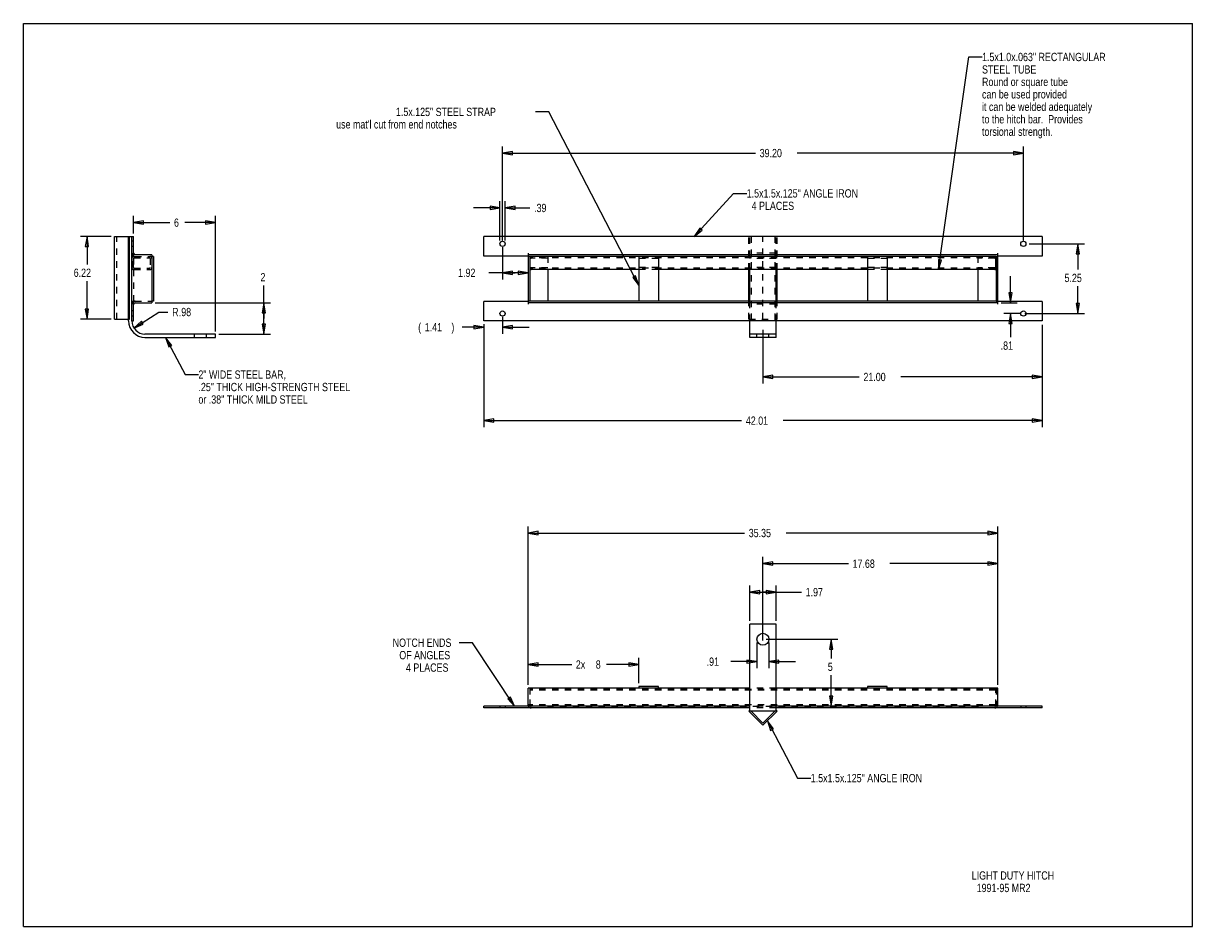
# Model space of a CAD drawing. Extents: x 0 to 22, y 0 to 17.
import ezdxf

# ---------------------------------------------------------------- set-up
doc = ezdxf.new("R2010")
doc.units = 0
doc.header["$LTSCALE"] = 1.21
doc.header["$MEASUREMENT"] = 0
doc.linetypes.add('HIDDEN', pattern=[0.2, 0.1, -0.1])
doc.layers.get('0').update_dxf_attribs({"linetype": 'CONTINUOUS'})
doc.layers.add('DEFAULT_2', color=8, linetype='HIDDEN')
doc.layers.add('DIMENSIONS', color=7, linetype='CONTINUOUS')
doc.styles.get("Standard").update_dxf_attribs({"font": 'txt', "width": 0.8})
doc.dimstyles.new('DIMSTYLE_1', dxfattribs={"dimtxt": 0.15625, "dimasz": 0.1875, "dimexe": 0.18, "dimexo": 0.0625, "dimgap": 0.09, "dimtad": 0, "dimtih": 1, "dimtoh": 1, "dimlfac": 4, "dimzin": 4, "dimtxsty": 'STANDARD', "dimcen": 0.09, "dimazin": 3, "dimtfac": 1, "dimtofl": 0, "dimtmove": 0, "dimatfit": 3, "dimtolj": 1, "dimtzin": 4})
doc.dimstyles.new('DIMSTYLE_2', dxfattribs={"dimtxt": 0.15625, "dimasz": 0.1875, "dimexe": 0.18, "dimexo": 0.0625, "dimgap": 0.09, "dimtad": 0, "dimtih": 1, "dimtoh": 1, "dimdec": 0, "dimlfac": 4, "dimzin": 4, "dimtxsty": 'STANDARD', "dimcen": 0.09, "dimazin": 3, "dimtfac": 1, "dimtdec": 0, "dimtofl": 0, "dimtmove": 0, "dimatfit": 3, "dimtolj": 1, "dimtzin": 4})
doc.dimstyles.new('DIMSTYLE_3', dxfattribs={"dimtxt": 0.15625, "dimasz": 0.1875, "dimexe": 0.18, "dimexo": 0.0625, "dimgap": 0.09, "dimtad": 0, "dimtih": 1, "dimtoh": 1, "dimlfac": 4, "dimzin": 4, "dimtxsty": 'STANDARD', "dimcen": 0.09, "dimazin": 3, "dimtfac": 1, "dimtofl": 0, "dimtmove": 0, "dimatfit": 3, "dimtolj": 1, "dimtzin": 4})

# ---------------------------------------------------------------- blocks, each defined once
blk = doc.blocks.new('*D0')
at = {"layer": 'DIMENSIONS', "color": 2, "linetype": 'CONTINUOUS'}
for p, q in [((9.016, 12.914), (9.016, 14.684)), ((9.016, 14.559), (13.776, 14.559)), ((18.816, 14.559), (14.557, 14.559)), ((18.816, 12.914), (18.816, 14.684))]:
    blk.add_line(p, q, dxfattribs=at)
for points in [[(9.204, 14.59), (9.016, 14.559), (9.204, 14.527), (9.204, 14.59)], [(18.628, 14.527), (18.816, 14.559), (18.628, 14.59), (18.628, 14.527)]]:
    blk.add_lwpolyline(points, dxfattribs=at)
at = {"layer": 'DIMENSIONS', "color": 2, "linetype": 'CONTINUOUS', "width": 0.8}
blk.add_text('39.20', height=0.1562, dxfattribs=at).set_placement((13.854, 14.481))
blk = doc.blocks.new('*D1')
at = {"layer": 'DIMENSIONS', "color": 2, "linetype": 'CONTINUOUS'}
for p, q in [((18.927, 12.851), (19.965, 12.851)), ((19.84, 12.851), (19.84, 12.365)), ((19.84, 11.539), (19.84, 12.053)), ((18.844, 11.539), (19.965, 11.539))]:
    blk.add_line(p, q, dxfattribs=at)
for points in [[(19.871, 12.664), (19.84, 12.851), (19.808, 12.664), (19.871, 12.664)], [(19.808, 11.727), (19.84, 11.539), (19.871, 11.727), (19.808, 11.727)]]:
    blk.add_lwpolyline(points, dxfattribs=at)
at = {"layer": 'DIMENSIONS', "color": 2, "linetype": 'CONTINUOUS', "width": 0.8}
blk.add_text('5.25', height=0.1562, dxfattribs=at).set_placement((19.59, 12.131))
blk = doc.blocks.new('*D2')
at = {"layer": 'DIMENSIONS', "color": 2, "linetype": 'CONTINUOUS'}
for p, q in [((8.665, 11.283), (8.665, 9.399)), ((19.167, 10.985), (19.167, 9.399)), ((8.665, 9.524), (13.515, 9.524)), ((19.167, 9.524), (14.297, 9.524))]:
    blk.add_line(p, q, dxfattribs=at)
for points in [[(8.852, 9.555), (8.665, 9.524), (8.852, 9.492), (8.852, 9.555)], [(18.979, 9.492), (19.167, 9.524), (18.979, 9.555), (18.979, 9.492)]]:
    blk.add_lwpolyline(points, dxfattribs=at)
at = {"layer": 'DIMENSIONS', "color": 2, "linetype": 'CONTINUOUS', "width": 0.8}
blk.add_text('42.01', height=0.1562, dxfattribs=at).set_placement((13.594, 9.445))
blk = doc.blocks.new('*D3')
at = {"layer": 'DIMENSIONS', "color": 2, "linetype": 'CONTINUOUS'}
for p, q in [((13.916, 11.231), (13.916, 10.22)), ((19.167, 11.324), (19.167, 10.22)), ((13.916, 10.345), (15.728, 10.345)), ((19.167, 10.345), (16.51, 10.345))]:
    blk.add_line(p, q, dxfattribs=at)
for points in [[(14.103, 10.377), (13.916, 10.345), (14.103, 10.314), (14.103, 10.377)], [(18.979, 10.314), (19.167, 10.345), (18.979, 10.377), (18.979, 10.314)]]:
    blk.add_lwpolyline(points, dxfattribs=at)
at = {"layer": 'DIMENSIONS', "color": 2, "linetype": 'CONTINUOUS', "width": 0.8}
blk.add_text('21.00', height=0.1562, dxfattribs=at).set_placement((15.806, 10.267))
blk = doc.blocks.new('*D4')
at = {"layer": 'DIMENSIONS', "color": 2, "linetype": 'CONTINUOUS'}
for p, q in [((4.523, 11.447), (4.523, 12.067)), ((2.478, 11.742), (4.648, 11.742)), ((4.523, 11.742), (4.523, 11.447)), ((4.523, 11.153), (4.523, 11.447)), ((3.679, 11.153), (4.648, 11.153))]:
    blk.add_line(p, q, dxfattribs=at)
for points in [[(4.554, 11.554), (4.523, 11.742), (4.492, 11.554), (4.554, 11.554)], [(4.492, 11.341), (4.523, 11.153), (4.554, 11.341), (4.492, 11.341)]]:
    blk.add_lwpolyline(points, dxfattribs=at)
at = {"layer": 'DIMENSIONS', "color": 2, "linetype": 'CONTINUOUS', "width": 0.8}
blk.add_text('2', height=0.156, dxfattribs=at).set_placement((4.461, 12.146))
blk = doc.blocks.new('*D5')
at = {"layer": 'DIMENSIONS', "color": 2, "linetype": 'CONTINUOUS'}
for p, q in [((13.67, 5.754), (13.67, 6.42)), ((14.162, 5.754), (14.162, 6.42)), ((13.67, 6.295), (13.916, 6.295)), ((14.162, 6.295), (13.916, 6.295)), ((13.916, 6.295), (14.641, 6.295))]:
    blk.add_line(p, q, dxfattribs=at)
for points in [[(13.857, 6.326), (13.67, 6.295), (13.857, 6.264), (13.857, 6.326)], [(13.974, 6.264), (14.162, 6.295), (13.974, 6.326), (13.974, 6.264)]]:
    blk.add_lwpolyline(points, dxfattribs=at)
at = {"layer": 'DIMENSIONS', "color": 2, "linetype": 'CONTINUOUS', "width": 0.8}
blk.add_text('1.97', height=0.1562, dxfattribs=at).set_placement((14.719, 6.217))
blk = doc.blocks.new('*D6')
at = {"layer": 'DIMENSIONS', "color": 2, "linetype": 'CONTINUOUS'}
for p, q in [((9.497, 4.553), (9.497, 7.533)), ((18.335, 4.553), (18.335, 7.533)), ((9.497, 7.408), (13.57, 7.408)), ((18.335, 7.408), (14.351, 7.408))]:
    blk.add_line(p, q, dxfattribs=at)
for points in [[(9.684, 7.44), (9.497, 7.408), (9.684, 7.377), (9.684, 7.44)], [(18.148, 7.377), (18.335, 7.408), (18.148, 7.44), (18.148, 7.377)]]:
    blk.add_lwpolyline(points, dxfattribs=at)
at = {"layer": 'DIMENSIONS', "color": 2, "linetype": 'CONTINUOUS', "width": 0.8}
blk.add_text('35.35', height=0.1562, dxfattribs=at).set_placement((13.648, 7.33))
blk = doc.blocks.new('*D7')
at = {"layer": 'DIMENSIONS', "color": 2, "linetype": 'CONTINUOUS'}
for p, q in [((13.916, 5.383), (13.916, 6.957)), ((13.916, 6.832), (15.524, 6.832)), ((18.335, 6.832), (16.305, 6.832)), ((18.335, 4.553), (18.335, 6.957))]:
    blk.add_line(p, q, dxfattribs=at)
for points in [[(14.103, 6.863), (13.916, 6.832), (14.103, 6.8), (14.103, 6.863)], [(18.148, 6.8), (18.335, 6.832), (18.148, 6.863), (18.148, 6.8)]]:
    blk.add_lwpolyline(points, dxfattribs=at)
at = {"layer": 'DIMENSIONS', "color": 2, "linetype": 'CONTINUOUS', "width": 0.8}
blk.add_text('17.68', height=0.1562, dxfattribs=at).set_placement((15.602, 6.753))
blk = doc.blocks.new('*D8')
at = {"layer": 'DIMENSIONS', "color": 2, "linetype": 'CONTINUOUS'}
for p, q in [((8.967, 12.914), (8.967, 13.651)), ((9.066, 12.914), (9.066, 13.651)), ((8.967, 13.526), (8.467, 13.526)), ((9.066, 13.526), (9.531, 13.526))]:
    blk.add_line(p, q, dxfattribs=at)
for points in [[(8.78, 13.495), (8.967, 13.526), (8.78, 13.558), (8.78, 13.495)], [(9.253, 13.558), (9.066, 13.526), (9.253, 13.495), (9.253, 13.558)]]:
    blk.add_lwpolyline(points, dxfattribs=at)
at = {"layer": 'DIMENSIONS', "color": 2, "linetype": 'CONTINUOUS', "width": 0.8}
blk.add_text('.39', height=0.1562, dxfattribs=at).set_placement((9.609, 13.448))
blk = doc.blocks.new('*D9')
at = {"layer": 'DIMENSIONS', "color": 2, "linetype": 'CONTINUOUS'}
for p, q in [((9.497, 4.553), (9.497, 5.058)), ((9.497, 4.933), (10.317, 4.933)), ((11.578, 4.933), (10.973, 4.933)), ((11.578, 4.584), (11.578, 5.058))]:
    blk.add_line(p, q, dxfattribs=at)
for points in [[(9.684, 4.965), (9.497, 4.933), (9.684, 4.902), (9.684, 4.965)], [(11.391, 4.902), (11.578, 4.933), (11.391, 4.965), (11.391, 4.902)]]:
    blk.add_lwpolyline(points, dxfattribs=at)
at = {"layer": 'DIMENSIONS', "color": 2, "linetype": 'CONTINUOUS', "width": 0.8}
for s, height, p in [('2x ', 0.1562, (10.395, 4.855)), ('8', 0.156, (10.77, 4.855))]:
    blk.add_text(s, height=height, dxfattribs=at).set_placement(p)
blk = doc.blocks.new('*D10')
at = {"layer": 'DIMENSIONS', "color": 2, "linetype": 'CONTINUOUS'}
for p, q in [((2.081, 11.266), (2.549, 11.567)), ((2.549, 11.567), (2.721, 11.567))]:
    blk.add_line(p, q, dxfattribs=at)
blk.add_lwpolyline([(2.222, 11.394), (2.081, 11.266), (2.256, 11.341), (2.222, 11.394)], dxfattribs=at)
at = {"layer": 'DIMENSIONS', "color": 2, "linetype": 'CONTINUOUS', "width": 0.8}
for s, height, p in [('R', 0.156, (2.799, 11.489)), ('.98', 0.1562, (2.924, 11.489))]:
    blk.add_text(s, height=height, dxfattribs=at).set_placement(p)
blk = doc.blocks.new('*D11')
at = {"layer": 'DIMENSIONS', "color": 2, "linetype": 'CONTINUOUS'}
for p, q in [((18.575, 11.742), (18.575, 12.242)), ((18.398, 11.742), (18.7, 11.742)), ((18.753, 11.539), (18.45, 11.539)), ((18.575, 11.539), (18.575, 11.092))]:
    blk.add_line(p, q, dxfattribs=at)
for points in [[(18.544, 11.929), (18.575, 11.742), (18.607, 11.929), (18.544, 11.929)], [(18.607, 11.352), (18.575, 11.539), (18.544, 11.352), (18.607, 11.352)]]:
    blk.add_lwpolyline(points, dxfattribs=at)
at = {"layer": 'DIMENSIONS', "color": 2, "linetype": 'CONTINUOUS', "width": 0.8}
blk.add_text('.81', height=0.1562, dxfattribs=at).set_placement((18.388, 10.857))
blk = doc.blocks.new('*D12')
at = {"layer": 'DIMENSIONS', "color": 2, "linetype": 'CONTINUOUS'}
for p, q in [((13.803, 5.346), (13.803, 4.862)), ((14.029, 5.346), (14.029, 4.862)), ((13.803, 4.987), (13.309, 4.987)), ((14.029, 4.987), (14.529, 4.987))]:
    blk.add_line(p, q, dxfattribs=at)
for points in [[(13.615, 4.956), (13.803, 4.987), (13.615, 5.018), (13.615, 4.956)], [(14.217, 5.018), (14.029, 4.987), (14.217, 4.956), (14.217, 5.018)]]:
    blk.add_lwpolyline(points, dxfattribs=at)
at = {"layer": 'DIMENSIONS', "color": 2, "linetype": 'CONTINUOUS', "width": 0.8}
blk.add_text('.91', height=0.1562, dxfattribs=at).set_placement((12.856, 4.909))
blk = doc.blocks.new('*D13')
at = {"layer": 'DIMENSIONS', "color": 2, "linetype": 'CONTINUOUS'}
for p, q in [((9.016, 12.789), (9.016, 12.181)), ((9.497, 12.584), (9.497, 12.181)), ((9.256, 12.306), (8.758, 12.306)), ((9.016, 12.306), (9.256, 12.306)), ((9.497, 12.306), (9.256, 12.306))]:
    blk.add_line(p, q, dxfattribs=at)
for points in [[(9.204, 12.337), (9.016, 12.306), (9.204, 12.275), (9.204, 12.337)], [(9.309, 12.275), (9.497, 12.306), (9.309, 12.337), (9.309, 12.275)]]:
    blk.add_lwpolyline(points, dxfattribs=at)
at = {"layer": 'DIMENSIONS', "color": 2, "linetype": 'CONTINUOUS', "width": 0.8}
blk.add_text('1.92', height=0.1562, dxfattribs=at).set_placement((8.18, 12.228))
blk = doc.blocks.new('*D14')
at = {"layer": 'DIMENSIONS', "color": 2, "linetype": 'CONTINUOUS'}
for p, q in [((9.016, 11.477), (9.016, 11.158)), ((8.665, 11.283), (8.256, 11.283)), ((8.665, 11.337), (8.665, 11.158)), ((9.016, 11.283), (9.516, 11.283))]:
    blk.add_line(p, q, dxfattribs=at)
for points in [[(8.477, 11.252), (8.665, 11.283), (8.477, 11.314), (8.477, 11.252)], [(9.204, 11.314), (9.016, 11.283), (9.204, 11.252), (9.204, 11.314)]]:
    blk.add_lwpolyline(points, dxfattribs=at)
at = {"layer": 'DIMENSIONS', "color": 2, "linetype": 'CONTINUOUS', "width": 0.8}
for s, height, p in [('(', 0.156, (7.428, 11.205)), ('1.41', 0.1562, (7.553, 11.205)), (')', 0.156, (8.053, 11.205))]:
    blk.add_text(s, height=height, dxfattribs=at).set_placement(p)
blk = doc.blocks.new('*D15')
at = {"layer": 'DIMENSIONS', "color": 2, "linetype": 'CONTINUOUS'}
for p, q in [((13.978, 5.408), (15.323, 5.408)), ((15.198, 5.408), (15.198, 5.047)), ((15.198, 4.148), (15.198, 4.735)), ((15.281, 4.148), (15.073, 4.148))]:
    blk.add_line(p, q, dxfattribs=at)
for points in [[(15.23, 5.221), (15.198, 5.408), (15.167, 5.221), (15.23, 5.221)], [(15.167, 4.335), (15.198, 4.148), (15.23, 4.335), (15.167, 4.335)]]:
    blk.add_lwpolyline(points, dxfattribs=at)
at = {"layer": 'DIMENSIONS', "color": 2, "linetype": 'CONTINUOUS', "width": 0.8}
blk.add_text('5', height=0.156, dxfattribs=at).set_placement((15.136, 4.813))
blk = doc.blocks.new('*D16')
at = {"layer": 'DIMENSIONS', "color": 2, "linetype": 'CONTINUOUS'}
for p, q in [((2.073, 13.046), (2.073, 13.375)), ((2.073, 13.25), (2.756, 13.25)), ((3.617, 13.25), (3.037, 13.25)), ((3.617, 11.198), (3.617, 13.375))]:
    blk.add_line(p, q, dxfattribs=at)
for points in [[(2.261, 13.281), (2.073, 13.25), (2.261, 13.218), (2.261, 13.281)], [(3.429, 13.218), (3.617, 13.25), (3.429, 13.281), (3.429, 13.218)]]:
    blk.add_lwpolyline(points, dxfattribs=at)
at = {"layer": 'DIMENSIONS', "color": 2, "linetype": 'CONTINUOUS', "width": 0.8}
blk.add_text('6', height=0.156, dxfattribs=at).set_placement((2.834, 13.172))
blk = doc.blocks.new('*D17')
at = {"layer": 'DIMENSIONS', "color": 2, "linetype": 'CONTINUOUS'}
for p, q in [((1.652, 12.989), (1.072, 12.989)), ((1.197, 12.989), (1.197, 12.462)), ((1.197, 11.434), (1.197, 12.15)), ((1.652, 11.434), (1.072, 11.434))]:
    blk.add_line(p, q, dxfattribs=at)
for points in [[(1.228, 12.801), (1.197, 12.989), (1.165, 12.801), (1.228, 12.801)], [(1.165, 11.621), (1.197, 11.434), (1.228, 11.621), (1.165, 11.621)]]:
    blk.add_lwpolyline(points, dxfattribs=at)
at = {"layer": 'DIMENSIONS', "color": 2, "linetype": 'CONTINUOUS', "width": 0.8}
blk.add_text('6.22', height=0.1562, dxfattribs=at).set_placement((0.947, 12.228))

msp = doc.modelspace()

# ---------------------------------------------------------------- linework, layer by layer
at = {"color": 7, "linetype": 'CONTINUOUS'}
for p, q in [((0, 0), (0, 17)), ((0, 17), (22, 17)), ((22, 0), (22, 17)), ((1.7145, 11.4337), (1.7145, 12.9888)), ((1.7145, 12.9888), (2.0735, 12.9888)), ((1.979, 11.3993), (1.979, 12.9888)), ((1.9974, 11.4337), (1.9974, 12.9888)), ((2.042, 11.3993), (2.042, 12.9888)), ((2.0735, 12.6216), (2.0735, 12.9888)), ((8.6649, 12.6216), (8.6649, 12.9888)), ((19.1669, 12.9888), (8.6649, 12.9888)), ((19.1669, 12.9888), (19.1669, 12.6216)), ((2.042, 12.6148), (2.101, 12.6148)), ((2.0454, 12.3882), (2.0454, 12.5914)), ((2.416, 12.6463), (2.101, 12.6463)), ((2.416, 12.6463), (2.416, 11.7418)), ((2.4475, 12.6148), (2.416, 12.6148)), ((2.4475, 12.6148), (2.4475, 11.7733)), ((9.4966, 12.6216), (8.6649, 12.6216)), ((9.4966, 12.6739), (9.4966, 11.7142)), ((18.3352, 12.6463), (9.4966, 12.6463)), ((9.5281, 12.6148), (9.5281, 11.7733)), ((18.3037, 12.6148), (9.5281, 12.6148)), ((9.536, 12.3648), (9.536, 12.6148)), ((11.5783, 12.6148), (11.5783, 11.7733)), ((11.9474, 12.6148), (11.9474, 11.7733)), ((15.8844, 12.6148), (15.8844, 11.7733)), ((16.2535, 12.6148), (16.2535, 11.7733)), ((18.2958, 12.3648), (18.2958, 12.6148)), ((18.3037, 12.6148), (18.3037, 11.7733)), ((18.3352, 11.7142), (18.3352, 12.6739)), ((19.1669, 12.6216), (18.3352, 12.6216)), ((11.5783, 12.3648), (9.536, 12.3648)), ((9.8706, 12.3648), (9.8706, 11.7733)), ((15.8844, 12.3648), (11.9474, 12.3648)), ((13.6514, 11.7733), (13.6514, 12.3648)), ((13.6698, 11.7733), (13.6698, 12.3648)), ((14.162, 11.7733), (14.162, 12.3648)), ((14.1804, 11.7733), (14.1804, 12.3648)), ((18.2958, 12.3648), (16.2535, 12.3648)), ((17.9612, 12.3648), (17.9612, 11.7733)), ((2.042, 11.7733), (2.101, 11.7733)), ((2.0735, 11.3993), (2.0735, 11.7665)), ((2.101, 11.7418), (2.416, 11.7418)), ((2.4475, 11.7733), (2.416, 11.7733)), ((8.6649, 11.3993), (8.6649, 11.7665)), ((9.4966, 11.7665), (8.6649, 11.7665)), ((18.3352, 11.7418), (9.4966, 11.7418)), ((18.3037, 11.7733), (9.5281, 11.7733)), ((19.1669, 11.7665), (18.3352, 11.7665)), ((19.1669, 11.7665), (19.1669, 11.3993)), ((1.7145, 11.4337), (1.9974, 11.4337)), ((2.042, 11.3993), (2.0735, 11.3993)), ((19.1669, 11.3993), (8.6649, 11.3993)), ((13.6698, 11.0902), (13.6698, 11.3993)), ((14.162, 11.0902), (14.162, 11.3993)), ((3.6168, 11.1532), (2.288, 11.1532)), ((2.288, 11.0902), (3.6168, 11.0902)), ((3.6168, 11.0902), (3.6168, 11.1532)), ((14.162, 11.1532), (13.6698, 11.1532)), ((14.162, 11.0902), (13.6698, 11.0902)), ((13.6698, 4.0533), (13.6698, 5.6911)), ((14.162, 5.6911), (13.6698, 5.6911)), ((14.162, 4.0533), (14.162, 5.6911)), ((9.4966, 4.1478), (9.4966, 4.4903)), ((13.6698, 4.4903), (9.4966, 4.4903)), ((11.5783, 4.5218), (11.5783, 4.4903)), ((11.9474, 4.5218), (11.5783, 4.5218)), ((11.9474, 4.4903), (11.9474, 4.5218)), ((18.3352, 4.4903), (14.162, 4.4903)), ((16.2535, 4.5218), (15.8844, 4.5218)), ((15.8844, 4.5218), (15.8844, 4.4903)), ((16.2535, 4.4903), (16.2535, 4.5218)), ((18.3352, 4.1478), (18.3352, 4.4903)), ((8.6649, 4.1163), (8.6649, 4.1478)), ((13.6698, 4.1478), (8.6649, 4.1478)), ((13.6698, 4.1163), (8.6649, 4.1163)), ((13.6514, 4.0533), (13.6698, 4.0717)), ((13.9159, 3.7888), (13.6514, 4.0533)), ((14.162, 4.0533), (13.6698, 4.0533)), ((13.6932, 4.0533), (13.9159, 3.8306)), ((13.9159, 3.8306), (14.1386, 4.0533)), ((14.1804, 4.0533), (13.9159, 3.7888)), ((19.1669, 4.1478), (14.162, 4.1478)), ((19.1669, 4.1163), (14.162, 4.1163)), ((14.162, 4.0717), (14.1804, 4.0533)), ((19.1669, 4.1163), (19.1669, 4.1478)), ((0, 0), (22, 0))]:
    msp.add_line(p, q, dxfattribs=at)
at = {"color": 2, "linetype": 'CONTINUOUS'}
for p, q in [((17.2202, 12.3648), (17.7876, 16.3677)), ((17.7876, 16.3677), (18.0376, 16.3677)), ((9.8853, 15.3338), (9.6353, 15.3338)), ((11.5783, 12.0681), (9.8853, 15.3338)), ((12.622, 12.9888), (13.3601, 13.8004)), ((13.3601, 13.8004), (13.6101, 13.8004)), ((2.6768, 11.0902), (3.0436, 10.3904)), ((3.0436, 10.3904), (3.2936, 10.3904)), ((8.4485, 5.3437), (8.1985, 5.3437)), ((9.2436, 4.1478), (8.4485, 5.3437)), ((13.9986, 3.8715), (14.565, 2.7952)), ((14.565, 2.7952), (14.815, 2.7952))]:
    msp.add_line(p, q, dxfattribs=at)
for points in [[(12.725, 13.1486), (12.622, 12.9888), (12.7712, 13.1065), (12.725, 13.1486)], [(17.2156, 12.5548), (17.2202, 12.3648), (17.2775, 12.5461), (17.2156, 12.5548)], [(11.4643, 12.2202), (11.5783, 12.0681), (11.5198, 12.2489), (11.4643, 12.2202)], [(2.7915, 10.9386), (2.6768, 11.0902), (2.7361, 10.9096), (2.7915, 10.9386)], [(9.1138, 4.2866), (9.2436, 4.1478), (9.1658, 4.3212), (9.1138, 4.2866)], [(14.1136, 3.7201), (13.9986, 3.8715), (14.0582, 3.691), (14.1136, 3.7201)]]:
    msp.add_lwpolyline(points, dxfattribs=at)
at = {"color": 7, "linetype": 'CONTINUOUS'}
for centre, radius in [((9.0163, 12.851), 0.0492), ((18.8155, 12.851), 0.0492), ((9.0163, 11.539), 0.0492), ((18.8155, 11.539), 0.0492), ((13.9159, 5.4081), 0.1132)]:
    msp.add_circle(centre, radius, dxfattribs=at)
for centre, radius, start, end in [((2.101, 12.6739), 0.0591, 180, 270), ((2.0814, 12.5754), 0.0394, 156.09429, 180), ((2.101, 12.6739), 0.0276, 180, 270), ((2.0814, 12.4042), 0.0394, 180, 203.90571), ((2.101, 11.7142), 0.0591, 90, 180), ((2.101, 11.7142), 0.0276, 90, 180), ((2.288, 11.3993), 0.3091, 180, 270), ((2.288, 11.3993), 0.2461, 180, 270)]:
    msp.add_arc(centre, radius, start, end, dxfattribs=at)
at = {"layer": 'DEFAULT_2', "color": 8, "linetype": 'HIDDEN'}
for p, q in [((1.7563, 11.4337), (1.7563, 12.9888)), ((13.6514, 12.3648), (13.6514, 12.9888)), ((13.6698, 12.3648), (13.6698, 12.9888)), ((13.6932, 12.9888), (13.6932, 11.4337)), ((13.9159, 11.4337), (13.9159, 12.9888)), ((14.1386, 12.9888), (14.1386, 11.4337)), ((14.162, 12.3648), (14.162, 12.9888)), ((14.1804, 12.3648), (14.1804, 12.9888)), ((2.0735, 12.9002), (2.042, 12.9002)), ((2.0735, 12.8018), (2.042, 12.8018)), ((2.0715, 12.4042), (2.0715, 12.5754)), ((2.0735, 12.6148), (2.0735, 12.614)), ((2.0735, 12.5814), (2.0735, 12.3983)), ((2.0814, 12.5853), (2.3766, 12.5853)), ((2.0818, 12.5853), (2.0818, 12.6148)), ((2.101, 12.6148), (2.416, 12.6148)), ((2.3865, 12.5754), (2.3865, 12.4042)), ((9.5281, 12.6148), (9.4966, 12.6148)), ((18.2958, 12.5853), (9.536, 12.5853)), ((9.8706, 12.614), (9.5557, 12.614)), ((9.8706, 12.5814), (9.5557, 12.5814)), ((9.8706, 12.6148), (9.8706, 12.3648)), ((11.9474, 12.5754), (11.5783, 12.5754)), ((14.162, 12.6739), (13.6698, 12.6739)), ((14.162, 12.5754), (13.6698, 12.5754)), ((16.2535, 12.5754), (15.8844, 12.5754)), ((17.9612, 12.6148), (17.9612, 12.3648)), ((18.2761, 12.614), (17.9612, 12.614)), ((18.2761, 12.5814), (17.9612, 12.5814)), ((18.3037, 12.6148), (18.3352, 12.6148)), ((2.0735, 12.3656), (2.0735, 11.7733)), ((2.0814, 12.3943), (2.3766, 12.3943)), ((2.0814, 12.3648), (2.3766, 12.3648)), ((2.0818, 12.3648), (2.0818, 12.3943)), ((18.2958, 12.3943), (9.536, 12.3943)), ((9.8706, 12.3983), (9.5557, 12.3983)), ((9.8706, 12.3656), (9.5557, 12.3656)), ((11.9474, 12.4042), (11.5783, 12.4042)), ((11.9474, 12.3648), (11.5783, 12.3648)), ((14.162, 12.4042), (13.6698, 12.4042)), ((16.2535, 12.4042), (15.8844, 12.4042)), ((16.2535, 12.3648), (15.8844, 12.3648)), ((18.2761, 12.3983), (17.9612, 12.3983)), ((18.2761, 12.3656), (17.9612, 12.3656)), ((2.101, 11.7733), (2.416, 11.7733)), ((9.5281, 11.7733), (9.4966, 11.7733)), ((13.6514, 11.4337), (13.6514, 11.7733)), ((13.6698, 11.3993), (13.6698, 11.7733)), ((14.162, 11.7142), (13.6698, 11.7142)), ((14.162, 11.3993), (14.162, 11.7733)), ((14.1804, 11.4337), (14.1804, 11.7733)), ((18.3037, 11.7733), (18.3352, 11.7733)), ((2.0735, 11.5882), (2.042, 11.5882)), ((2.0735, 11.4898), (2.042, 11.4898)), ((13.6514, 11.4337), (14.1804, 11.4337)), ((3.2206, 11.0902), (3.2206, 11.1532)), ((3.447, 11.0902), (3.447, 11.1532)), ((13.8027, 11.0902), (13.8027, 11.1532)), ((14.0291, 11.0902), (14.0291, 11.1532)), ((9.5281, 4.4903), (9.5281, 4.1753)), ((9.536, 4.156), (9.536, 4.4903)), ((18.2958, 4.4608), (9.536, 4.4608)), ((18.2958, 4.4509), (9.536, 4.4509)), ((14.162, 4.4903), (13.6698, 4.4903)), ((18.2958, 4.156), (18.2958, 4.4903)), ((18.3037, 4.4903), (18.3037, 4.1753)), ((8.9671, 4.1478), (8.9671, 4.1163)), ((9.0655, 4.1478), (9.0655, 4.1163)), ((9.5281, 4.1753), (9.4966, 4.1753)), ((18.2958, 4.1753), (9.536, 4.1753)), ((9.536, 4.1163), (9.536, 4.1196)), ((9.8706, 4.1478), (9.8706, 4.1163)), ((17.9612, 4.1458), (9.8706, 4.1458)), ((14.162, 4.1478), (13.6698, 4.1478)), ((14.162, 4.1163), (13.6698, 4.1163)), ((17.9612, 4.1478), (17.9612, 4.1163)), ((18.2958, 4.1163), (18.2958, 4.1196)), ((18.3352, 4.1753), (18.3037, 4.1753)), ((18.7663, 4.1478), (18.7663, 4.1163)), ((18.8647, 4.1478), (18.8647, 4.1163))]:
    msp.add_line(p, q, dxfattribs=at)
for centre, radius, start, end in [((2.0814, 12.5754), 0.0394, 90, 156.09429), ((2.0814, 12.5754), 0.00984, 90, 180), ((2.3766, 12.5754), 0.0394, 0, 90), ((2.3766, 12.5754), 0.00984, 0, 90), ((2.0814, 12.4042), 0.0394, 203.90571, 270), ((2.0814, 12.4042), 0.00984, 180, 270), ((2.3766, 12.4042), 0.00984, 270, 360), ((2.3766, 12.4042), 0.0394, 270, 360), ((9.5557, 4.1753), 0.0591, 180, 270), ((9.5557, 4.1753), 0.0276, 180, 270), ((18.2761, 4.1753), 0.0276, 270, 360), ((18.2761, 4.1753), 0.0591, 270, 360)]:
    msp.add_arc(centre, radius, start, end, dxfattribs=at)
for points, knots in [([(9.536, 12.5914), (9.5381, 12.5897), (9.5424, 12.5863), (9.5489, 12.581), (9.5534, 12.5773), (9.5557, 12.5754)], [0, 0, 0, 0, 0.3176453, 0.6517432, 1, 1, 1, 1]), ([(9.5557, 12.614), (9.5544, 12.614), (9.5519, 12.6141), (9.5483, 12.6142), (9.545, 12.6144), (9.5419, 12.6146), (9.5391, 12.6148), (9.5373, 12.6148), (9.5364, 12.6148)], [0, 0, 0, 0, 0.1992528, 0.3839645, 0.5559959, 0.7163251, 0.8649703, 1, 1, 1, 1]), ([(9.5393, 12.585), (9.5405, 12.5847), (9.543, 12.5841), (9.5468, 12.5829), (9.5511, 12.5817), (9.5542, 12.5814), (9.5557, 12.5814)], [0, 0, 0, 0, 0.2120853, 0.4570103, 0.7279548, 1, 1, 1, 1]), ([(18.2954, 12.6148), (18.2946, 12.6148), (18.2927, 12.6148), (18.2899, 12.6146), (18.2868, 12.6144), (18.2835, 12.6142), (18.2799, 12.6141), (18.2774, 12.614), (18.2761, 12.614)], [0, 0, 0, 0, 0.1350763, 0.2835143, 0.4431475, 0.6143619, 0.7990489, 1, 1, 1, 1]), ([(18.2761, 12.5754), (18.2784, 12.5773), (18.2829, 12.5809), (18.2894, 12.5863), (18.2937, 12.5897), (18.2958, 12.5914)], [0, 0, 0, 0, 0.3471365, 0.6812387, 1, 1, 1, 1]), ([(18.2761, 12.5814), (18.2776, 12.5814), (18.2807, 12.5817), (18.2849, 12.5829), (18.2888, 12.5841), (18.2913, 12.5847), (18.2925, 12.585)], [0, 0, 0, 0, 0.2683181, 0.5383383, 0.785573, 1, 1, 1, 1]), ([(9.5557, 12.4042), (9.5534, 12.4023), (9.5489, 12.3987), (9.5424, 12.3934), (9.5381, 12.3899), (9.536, 12.3882)], [0, 0, 0, 0, 0.3481359, 0.6822282, 1, 1, 1, 1]), ([(9.5364, 12.3648), (9.5373, 12.3648), (9.5392, 12.3649), (9.5421, 12.365), (9.5452, 12.3653), (9.5486, 12.3654), (9.5521, 12.3656), (9.5545, 12.3656), (9.5557, 12.3656)], [0, 0, 0, 0, 0.1386032, 0.2912144, 0.4554957, 0.6294367, 0.8113824, 1, 1, 1, 1]), ([(9.5557, 12.3983), (9.5541, 12.3983), (9.5511, 12.3979), (9.5469, 12.3968), (9.543, 12.3956), (9.5405, 12.3949), (9.5394, 12.3947)], [0, 0, 0, 0, 0.2757648, 0.543156, 0.7883302, 1, 1, 1, 1]), ([(18.2958, 12.3882), (18.2937, 12.3899), (18.2894, 12.3934), (18.2829, 12.3987), (18.2784, 12.4023), (18.2761, 12.4042)], [0, 0, 0, 0, 0.3185467, 0.6526255, 1, 1, 1, 1]), ([(18.2903, 12.3952), (18.2892, 12.3955), (18.287, 12.3961), (18.2837, 12.3971), (18.28, 12.398), (18.2774, 12.3983), (18.2761, 12.3983)], [0, 0, 0, 0, 0.223174, 0.471009, 0.7334326, 1, 1, 1, 1]), ([(18.2761, 12.3656), (18.2774, 12.3656), (18.2799, 12.3656), (18.2834, 12.3654), (18.2867, 12.3652), (18.2899, 12.365), (18.2927, 12.3649), (18.2946, 12.3648), (18.2954, 12.3648)], [0, 0, 0, 0, 0.1959274, 0.3801757, 0.5531252, 0.7146916, 0.8642027, 1, 1, 1, 1]), ([(18.2954, 12.3943), (18.2946, 12.3943), (18.2929, 12.3945), (18.2912, 12.3949), (18.2903, 12.3952)], [0, 0, 0, 0, 0.4631531, 1, 1, 1, 1])]:
    msp.add_open_spline(points, degree=3, knots=knots, dxfattribs=at)
for points in [[(9.5364, 12.5853), (9.5374, 12.5853), (9.5383, 12.5852), (9.5393, 12.585)], [(18.2925, 12.585), (18.2935, 12.5852), (18.2944, 12.5853), (18.2954, 12.5853)], [(9.5394, 12.3947), (9.5384, 12.3945), (9.5374, 12.3943), (9.5364, 12.3943)]]:
    msp.add_open_spline(points, degree=3, dxfattribs=at)

# ---------------------------------------------------------------- texts
at = {"color": 2, "linetype": 'CONTINUOUS', "width": 0.8}
for s, p in [('1.5x1.0x.063" RECTANGULAR', (18.0376, 16.2896)), ('STEEL TUBE', (18.0376, 16.0552)), ('Round or square tube', (18.0376, 15.8208)), ('can be used provided', (18.0376, 15.5865)), ('1.5x.125" STEEL STRAP', (7.0103, 15.2556)), ('it can be welded adequately', (18.0376, 15.3521)), ("use mat'l cut from end notches", (5.8853, 15.0213)), ('to the hitch bar.  Provides', (18.0376, 15.1177)), ('torsional strength.', (18.0376, 14.8833)), ('1.5x1.5x.125" ANGLE IRON', (13.6101, 13.7223)), ('  4 PLACES', (13.6101, 13.4879)), ('2" WIDE STEEL BAR,', (3.2936, 10.3123)), ('.25" THICK HIGH-STRENGTH STEEL', (3.2936, 10.0779)), ('or .38" THICK MILD STEEL', (3.2936, 9.8435)), ('NOTCH ENDS', (6.9485, 5.2656)), ('OF ANGLES', (7.0735, 5.0312)), ('4 PLACES', (7.1985, 4.7969)), ('1.5x1.5x.125" ANGLE IRON', (14.815, 2.7171)), ('LIGHT DUTY HITCH', (17.8441, 0.8843)), ('  1991-95 MR2', (17.8441, 0.6499))]:
    msp.add_text(s, height=0.15625, dxfattribs=at).set_placement(p)

# ---------------------------------------------------------------- dimensions: what is measured, and where the dimension line sits
at = {"layer": 'DIMENSIONS', "color": 2, "linetype": 'CONTINUOUS'}
for base, p1, p2, angle, dimstyle, picture, middle in [((9.0163, 14.5587), (18.8155, 12.9135), (9.0163, 12.9135), 180, 'DIMSTYLE_1', '*D0', (14.1667, 14.5587)), ((1.1967, 12.9888), (1.652, 11.4337), (1.652, 12.9888), 90, 'DIMSTYLE_1', '*D17', (1.1967, 12.306)), ((9.0163, 12.3058), (9.4966, 12.5838), (9.0163, 12.7885), 180, 'DIMSTYLE_1', '*D13', (8.4303, 12.3058)), ((19.8396, 11.539), (18.9272, 12.851), (18.8444, 11.539), 270, 'DIMSTYLE_1', '*D1', (19.8396, 12.2089)), ((4.523, 11.1532), (2.4785, 11.7418), (3.6793, 11.1532), 270, 'DIMSTYLE_2', '*D4', (4.523, 12.2237)), ((18.5754, 11.539), (18.3977, 11.7418), (18.753, 11.539), 270, 'DIMSTYLE_1', '*D11', (18.5754, 10.9356)), ((8.6649, 9.5235), (19.1669, 10.9847), (8.6649, 11.2827), 180, 'DIMSTYLE_1', '*D2', (13.9061, 9.5235)), ((13.6698, 6.2949), (14.162, 5.7536), (13.6698, 5.7536), 180, 'DIMSTYLE_1', '*D5', (14.9689, 6.2949)), ((15.1984, 5.4081), (15.0734, 4.1478), (13.9784, 5.4081), 90, 'DIMSTYLE_2', '*D15', (15.1984, 4.8912))]:
    dim = msp.add_linear_dim(base=base, p1=p1, p2=p2, angle=angle, dimstyle=dimstyle, dxfattribs=at)
    dim.commit()
    dim.dimension.update_dxf_attribs({"geometry": picture, "text_midpoint": middle, "dimtype": 160})
for base, p1, p2, dimstyle, picture, middle in [((9.0655, 13.5264), (8.9671, 12.9135), (9.0655, 12.9135), 'DIMSTYLE_1', '*D8', (9.7968, 13.5264)), ((3.6168, 13.2496), (2.0735, 13.0455), (3.6168, 11.1981), 'DIMSTYLE_2', '*D16', (2.8966, 13.2496)), ((19.1669, 10.3453), (13.9159, 11.2311), (19.1669, 11.3245), 'DIMSTYLE_1', '*D3', (16.1189, 10.3453)), ((18.3352, 7.4085), (9.4966, 4.5528), (18.3352, 4.5528), 'DIMSTYLE_1', '*D6', (13.9602, 7.4085)), ((18.3352, 6.8315), (13.9159, 5.383), (18.3352, 4.5528), 'DIMSTYLE_1', '*D7', (15.9149, 6.8315)), ((14.0291, 4.9869), (13.8027, 5.3456), (14.0291, 5.3456), 'DIMSTYLE_1', '*D12', (13.0435, 4.9869))]:
    dim = msp.add_linear_dim(base=base, p1=p1, p2=p2, dimstyle=dimstyle, dxfattribs=at)
    dim.commit()
    dim.dimension.update_dxf_attribs({"geometry": picture, "text_midpoint": middle, "dimtype": 160})
dim = msp.add_radius_dim(center=(2.288, 11.3993), mpoint=(2.081, 11.2662), dimstyle='DIMSTYLE_3', dxfattribs=at)
dim.commit()
dim.dimension.update_dxf_attribs({"geometry": '*D10', "text_midpoint": (3.0487, 11.5668), "dimtype": 164})
for base, p1, p2, text, dimstyle, picture, middle in [((9.0163, 11.283), (8.6649, 11.158), (9.0163, 11.4765), '(<>)', 'DIMSTYLE_1', '*D14', (7.8033, 11.283)), ((11.5783, 4.9333), (9.4966, 4.5528), (11.5783, 4.5843), '2x <>', 'DIMSTYLE_2', '*D9', (10.6452, 4.9333))]:
    dim = msp.add_linear_dim(base=base, p1=p1, p2=p2, text=text, dimstyle=dimstyle, dxfattribs=at)
    dim.commit()
    dim.dimension.update_dxf_attribs({"geometry": picture, "text_midpoint": middle, "dimtype": 160})

doc.saveas('drawing.dxf')
